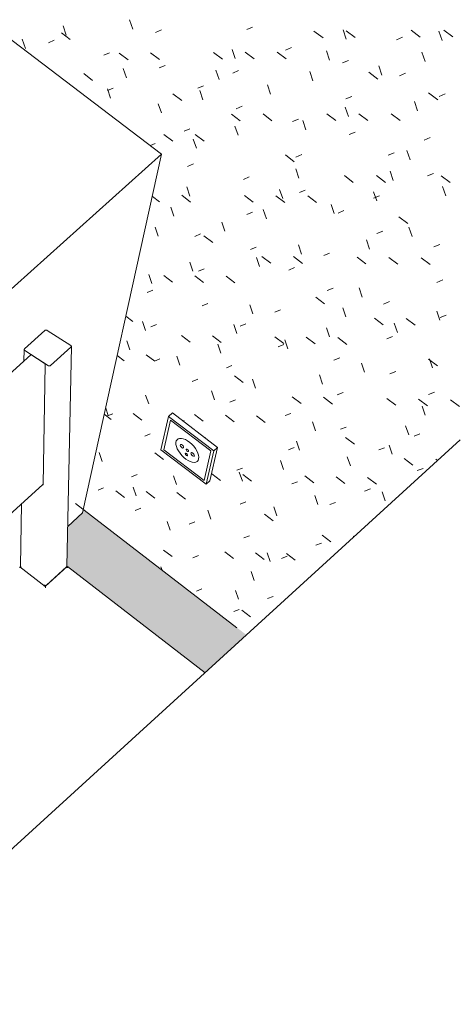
# Model space of a CAD drawing. Header units: centimetres. Extents: x -2274.6 to -2273.04, y 1316.35 to 1317.85.
# Tile 44 of 59: x -2273.7361 to -2273.6663, y 1317.367 to 1317.5257. Entities that reach past the tile are written whole.
import ezdxf

# ---------------------------------------------------------------- set-up
doc = ezdxf.new("R2010")
doc.units = ezdxf.units.CM
for name, color, linetype, lineweight in [('Meble', 7, 'Continuous', 9), ('Osprzęt elektryczny', 7, 'Continuous', 9), ('Stropy', 7, 'Continuous', 9), ('Wyposażenie elektryczne', 7, 'Continuous', 9), ('Wzór powierzchni', 7, 'Continuous', 9), ('Wzór powierzchni-1', 250, 'Continuous', 9), ('Wzór powierzchni-4', 10, 'Continuous', 9), ('Ściany', 7, 'Continuous', 9)]:
    doc.layers.add(name, color=color, linetype=linetype, lineweight=lineweight)
doc.layers.add('Wzór powierzchni-2', color=7, linetype='Continuous', lineweight=9, true_color=0xedebe7)

# ---------------------------------------------------------------- blocks, each defined once
blk = doc.blocks.new('FP_8-Aksono')
at = {"layer": 'Wzór powierzchni-2'}
h = blk.add_hatch(color=256, dxfattribs=at)
h.paths.add_polyline_path([(-2273.61639, 1317.26225), (-2273.61642, 1317.26225), (-2273.61639, 1317.26229)])
h.paths.add_polyline_path([(-2273.66998, 1317.21306), (-2273.67, 1317.21309), (-2273.66998, 1317.21309)])
h.paths.add_polyline_path([(-2273.68543, 1317.18383), (-2273.61341, 1317.25284), (-2273.61655, 1317.25539), (-2273.61604, 1317.2821), (-2273.61611, 1317.28221), (-2273.61954, 1317.2849), (-2273.62809, 1317.27104), (-2273.62997, 1317.26481), (-2273.62994, 1317.26391), (-2273.62996, 1317.26145), (-2273.63032, 1317.23819), (-2273.6337, 1317.23503), (-2273.63381, 1317.23506), (-2273.6339, 1317.23509), (-2273.63785, 1317.23829), (-2273.63767, 1317.25755), (-2273.66229, 1317.23415), (-2273.66233, 1317.23412), (-2273.66241, 1317.23365), (-2273.66238, 1317.23298), (-2273.66237, 1317.23053), (-2273.66241, 1317.20745), (-2273.66584, 1317.20426), (-2273.66585, 1317.20426), (-2273.6661, 1317.20438), (-2273.66998, 1317.20756), (-2273.67009, 1317.23411), (-2273.67021, 1317.2341), (-2273.6719, 1317.23545), (-2273.68054, 1317.22107), (-2273.68219, 1317.21498), (-2273.68215, 1317.20966), (-2273.682, 1317.18868), (-2273.68543, 1317.18548), (-2273.68547, 1317.18548), (-2273.68564, 1317.18554), (-2273.68959, 1317.1888), (-2273.68958, 1317.18987), (-2273.68969, 1317.19613), (-2273.68985, 1317.20781), (-2273.70147, 1317.19673), (-2273.68584, 1317.18416)])
h.paths.add_polyline_path([(-2273.68408, 1317.21793), (-2273.684, 1317.218), (-2273.68408, 1317.21793)])
h.paths.add_polyline_path([(-2273.68392, 1317.21797), (-2273.68381, 1317.21811), (-2273.6839, 1317.218)])
h.paths.add_polyline_path([(-2273.68402, 1317.21793), (-2273.68391, 1317.218), (-2273.68398, 1317.218), (-2273.68402, 1317.21794)])
h.paths.add_polyline_path([(-2273.67934, 1317.2256), (-2273.67899, 1317.22608), (-2273.67933, 1317.22562)])
h.paths.add_polyline_path([(-2273.68977, 1317.22872), (-2273.67779, 1317.24012), (-2273.70636, 1317.26283), (-2273.71068, 1317.24596), (-2273.711, 1317.24565), (-2273.6914, 1317.23002)])
h.paths.add_polyline_path([(-2273.67717, 1317.2292), (-2273.67684, 1317.22964), (-2273.67712, 1317.22928)])
h.paths.add_polyline_path([(-2273.66098, 1317.23858), (-2273.66103, 1317.23871), (-2273.661, 1317.23861), (-2273.66098, 1317.23859)])
h.paths.add_polyline_path([(-2273.71709, 1317.25051), (-2273.71414, 1317.26233), (-2273.7223, 1317.25467), (-2273.71788, 1317.25114)])
h.paths.add_polyline_path([(-2273.58474, 1317.29251), (-2273.58477, 1317.29254), (-2273.58474, 1317.2927)])
h.paths.add_polyline_path([(-2273.60895, 1317.25711), (-2273.58185, 1317.28308), (-2273.58499, 1317.28559), (-2273.58437, 1317.30506), (-2273.60831, 1317.2823), (-2273.60835, 1317.28227), (-2273.60844, 1317.28193), (-2273.60842, 1317.28112), (-2273.60848, 1317.27795), (-2273.60859, 1317.2736), (-2273.60895, 1317.25718)])
h.paths.add_polyline_path([(-2273.63151, 1317.26795), (-2273.63139, 1317.26802), (-2273.63147, 1317.26801), (-2273.63151, 1317.26796)])
h.paths.add_polyline_path([(-2273.63141, 1317.26798), (-2273.63128, 1317.26816), (-2273.6314, 1317.26799)])
h.paths.add_polyline_path([(-2273.63731, 1317.27853), (-2273.62561, 1317.28964), (-2273.6524, 1317.31058), (-2273.657, 1317.29398), (-2273.63887, 1317.27975)])
h.paths.add_polyline_path([(-2273.57741, 1317.28733), (-2273.53604, 1317.32697), (-2273.55287, 1317.33986), (-2273.56817, 1317.32528), (-2273.56968, 1317.32645), (-2273.57452, 1317.31879), (-2273.57656, 1317.31223), (-2273.57656, 1317.31151), (-2273.57667, 1317.30817), (-2273.57685, 1317.30324), (-2273.57741, 1317.2874)])
h.paths.add_polyline_path([(-2273.6632, 1317.29884), (-2273.65902, 1317.31414), (-2273.66979, 1317.30401), (-2273.66463, 1317.29996)])
h.paths.add_polyline_path([(-2273.57788, 1317.31573), (-2273.57776, 1317.31581), (-2273.57784, 1317.31579), (-2273.57787, 1317.31574)])
h.paths.add_polyline_path([(-2273.57778, 1317.31576), (-2273.57765, 1317.31593), (-2273.57776, 1317.31579)])
h.paths.add_polyline_path([(-2273.81059, 1317.32511), (-2273.80157, 1317.33335), (-2273.80171, 1317.33375), (-2273.80181, 1317.33411), (-2273.80183, 1317.33467), (-2273.80171, 1317.33515), (-2273.80067, 1317.33779), (-2273.81644, 1317.35031), (-2273.8243, 1317.33639), (-2273.8245, 1317.33621), (-2273.81822, 1317.33119)])
h.paths.add_polyline_path([(-2273.58369, 1317.3261), (-2273.57721, 1317.33225), (-2273.5925, 1317.34402), (-2273.59258, 1317.34382), (-2273.59584, 1317.34079), (-2273.59602, 1317.34081), (-2273.59607, 1317.34084), (-2273.59997, 1317.34393), (-2273.59992, 1317.34412), (-2273.59855, 1317.34868), (-2273.61158, 1317.35872), (-2273.618, 1317.35269), (-2273.61733, 1317.35213), (-2273.61725, 1317.35185), (-2273.61712, 1317.35189), (-2273.59247, 1317.33287)])
h.paths.add_polyline_path([(-2273.86244, 1317.32611), (-2273.8424, 1317.34422), (-2273.84233, 1317.34423), (-2273.84227, 1317.34423), (-2273.84227, 1317.34427), (-2273.84232, 1317.34526), (-2273.8424, 1317.34815), (-2273.84258, 1317.35418), (-2273.86836, 1317.33087), (-2273.86306, 1317.32661)])
h.paths.add_polyline_path([(-2273.82167, 1317.35443), (-2273.82165, 1317.3543), (-2273.82166, 1317.35438)])
h.paths.add_polyline_path([(-2273.87666, 1317.33754), (-2273.87683, 1317.34164), (-2273.87709, 1317.34791), (-2273.87705, 1317.34791), (-2273.87705, 1317.34817), (-2273.87362, 1317.35126), (-2273.87324, 1317.35126), (-2273.87222, 1317.35059), (-2273.84323, 1317.3767), (-2273.84323, 1317.37861), (-2273.83983, 1317.38167), (-2273.83941, 1317.38165), (-2273.83568, 1317.37912), (-2273.83552, 1317.37611), (-2273.83521, 1317.36358), (-2273.83513, 1317.36087), (-2273.83464, 1317.34426), (-2273.83459, 1317.34426), (-2273.82956, 1317.34024), (-2273.82918, 1317.34096), (-2273.82889, 1317.34143), (-2273.82758, 1317.3438), (-2273.82166, 1317.35458), (-2273.82048, 1317.36092), (-2273.82046, 1317.36092), (-2273.82052, 1317.36242), (-2273.82062, 1317.36731), (-2273.821, 1317.38798), (-2273.8211, 1317.39328), (-2273.82109, 1317.39514), (-2273.82107, 1317.39515), (-2273.82107, 1317.39541), (-2273.81771, 1317.39844), (-2273.81732, 1317.39844), (-2273.8163, 1317.39778), (-2273.79233, 1317.41937), (-2273.82591, 1317.44563), (-2273.82145, 1317.47202), (-2273.82384, 1317.47388), (-2273.9296, 1317.3801), (-2273.87667, 1317.33755)])
h.paths.add_polyline_path([(-2273.83478, 1317.34424), (-2273.83475, 1317.34431), (-2273.83478, 1317.34426)])
h.paths.add_polyline_path([(-2273.62069, 1317.34878), (-2273.62071, 1317.34885), (-2273.6207, 1317.34879)])
h.paths.add_polyline_path([(-2273.81794, 1317.35064), (-2273.81781, 1317.35083), (-2273.8179, 1317.35071)])
h.paths.add_polyline_path([(-2273.81778, 1317.35094), (-2273.8176, 1317.35124), (-2273.81765, 1317.35127), (-2273.81775, 1317.35099)])
h.paths.add_polyline_path([(-2273.81303, 1317.36775), (-2273.78783, 1317.39051), (-2273.78779, 1317.39055), (-2273.78775, 1317.39059), (-2273.78772, 1317.39059), (-2273.78776, 1317.39198), (-2273.78779, 1317.39691), (-2273.7878, 1317.39798), (-2273.78784, 1317.40055), (-2273.8132, 1317.37759), (-2273.81303, 1317.36786)])
h.paths.add_polyline_path([(-2273.75797, 1317.3732), (-2273.74638, 1317.38378), (-2273.76431, 1317.3978), (-2273.7721, 1317.38429), (-2273.75843, 1317.37356)])
h.paths.add_polyline_path([(-2273.77723, 1317.38831), (-2273.77714, 1317.38846), (-2273.77672, 1317.38917), (-2273.77606, 1317.39037), (-2273.76944, 1317.40205), (-2273.76826, 1317.40786), (-2273.77259, 1317.40394), (-2273.78026, 1317.40986), (-2273.78018, 1317.39055), (-2273.78011, 1317.39057), (-2273.77724, 1317.38832)])
h.paths.add_polyline_path([(-2273.78029, 1317.39055), (-2273.78026, 1317.39063), (-2273.78029, 1317.39058)])
h.paths.add_polyline_path([(-2273.76578, 1317.39803), (-2273.76562, 1317.39828), (-2273.76573, 1317.3981)])
h.paths.add_polyline_path([(-2273.7656, 1317.39833), (-2273.76541, 1317.39866), (-2273.76546, 1317.39868), (-2273.76557, 1317.39842)])
h.paths.add_polyline_path([(-2273.70627, 1317.42044), (-2273.69961, 1317.42653), (-2273.72585, 1317.44674), (-2273.72598, 1317.44619), (-2273.72838, 1317.44401), (-2273.72852, 1317.43783), (-2273.72848, 1317.43748), (-2273.72838, 1317.4375), (-2273.7136, 1317.42609)])
h.paths.add_polyline_path([(-2273.72857, 1317.43749), (-2273.72854, 1317.43757), (-2273.72857, 1317.43751)])
blk = doc.blocks.new('FP_23-Aksono')
at = {"layer": 'Wzór powierzchni-4'}
for p, q in [((-2273.72861, 1317.52319), (-2273.72912, 1317.52467)), ((-2273.71789, 1317.52415), (-2273.7184, 1317.52565)), ((-2273.72938, 1317.52354), (-2273.72796, 1317.52247)), ((-2273.71329, 1317.52405), (-2273.71421, 1317.52364)), ((-2273.69861, 1317.52449), (-2273.69955, 1317.52408)), ((-2273.68873, 1317.52386), (-2273.68727, 1317.52276)), ((-2273.68354, 1317.52254), (-2273.68404, 1317.52405)), ((-2273.68354, 1317.5239), (-2273.68208, 1317.5228)), ((-2273.6731, 1317.52398), (-2273.67163, 1317.52287)), ((-2273.66811, 1317.52231), (-2273.66862, 1317.52383)), ((-2273.66784, 1317.52402), (-2273.66637, 1317.52291)), ((-2273.73518, 1317.52106), (-2273.73569, 1317.52253)), ((-2273.73053, 1317.52238), (-2273.73143, 1317.52198)), ((-2273.6745, 1317.52287), (-2273.67546, 1317.52246)), ((-2273.72164, 1317.52035), (-2273.72255, 1317.51995)), ((-2273.72006, 1317.52031), (-2273.71864, 1317.51923)), ((-2273.71503, 1317.52034), (-2273.7136, 1317.51926)), ((-2273.70489, 1317.5204), (-2273.70345, 1317.51932)), ((-2273.70139, 1317.51941), (-2273.70189, 1317.5209)), ((-2273.69978, 1317.52044), (-2273.69834, 1317.51935)), ((-2273.69465, 1317.52047), (-2273.69321, 1317.51938)), ((-2273.69235, 1317.52119), (-2273.69329, 1317.52078)), ((-2273.68622, 1317.51917), (-2273.68672, 1317.52067)), ((-2273.67085, 1317.51892), (-2273.67135, 1317.52044)), ((-2273.7127, 1317.51831), (-2273.71362, 1317.51791)), ((-2273.68319, 1317.51912), (-2273.68414, 1317.51872)), ((-2273.6778, 1317.51676), (-2273.6783, 1317.51827)), ((-2273.72578, 1317.51699), (-2273.72436, 1317.51591)), ((-2273.71891, 1317.51633), (-2273.71942, 1317.51782)), ((-2273.704, 1317.51607), (-2273.7045, 1317.51757)), ((-2273.70087, 1317.51748), (-2273.70181, 1317.51708)), ((-2273.68888, 1317.51581), (-2273.68939, 1317.51731)), ((-2273.67991, 1317.5172), (-2273.67846, 1317.5161)), ((-2273.67397, 1317.51704), (-2273.67493, 1317.51663)), ((-2273.6957, 1317.51368), (-2273.69621, 1317.51517)), ((-2273.72145, 1317.51304), (-2273.72196, 1317.51452)), ((-2273.72103, 1317.51466), (-2273.72194, 1317.51426)), ((-2273.71142, 1317.51376), (-2273.71, 1317.51267)), ((-2273.70651, 1317.51503), (-2273.70743, 1317.51463)), ((-2273.70659, 1317.51276), (-2273.7071, 1317.51425)), ((-2273.67027, 1317.51389), (-2273.66881, 1317.51278)), ((-2273.66762, 1317.51371), (-2273.66859, 1317.5133)), ((-2273.71328, 1317.51066), (-2273.71379, 1317.51214)), ((-2273.68265, 1317.51333), (-2273.6836, 1317.51293)), ((-2273.67205, 1317.51097), (-2273.67255, 1317.51248)), ((-2273.70202, 1317.51048), (-2273.70059, 1317.50939)), ((-2273.7003, 1317.51175), (-2273.70123, 1317.51134)), ((-2273.69692, 1317.51049), (-2273.69549, 1317.5094)), ((-2273.68666, 1317.51051), (-2273.68521, 1317.50941)), ((-2273.68317, 1317.51006), (-2273.68368, 1317.51156)), ((-2273.68149, 1317.51052), (-2273.68004, 1317.50942)), ((-2273.6763, 1317.51052), (-2273.67484, 1317.50943)), ((-2273.69123, 1317.50966), (-2273.69217, 1317.50926)), ((-2273.69001, 1317.50795), (-2273.69052, 1317.50944)), ((-2273.71287, 1317.50718), (-2273.71145, 1317.5061)), ((-2273.70872, 1317.50811), (-2273.70964, 1317.50772)), ((-2273.70783, 1317.50718), (-2273.7064, 1317.5061)), ((-2273.70094, 1317.50706), (-2273.70144, 1317.50854)), ((-2273.68211, 1317.50757), (-2273.68306, 1317.50717)), ((-2273.71429, 1317.50571), (-2273.71503, 1317.50539)), ((-2273.70765, 1317.50498), (-2273.70815, 1317.50645)), ((-2273.67002, 1317.50668), (-2273.67098, 1317.50628)), ((-2273.67582, 1317.50424), (-2273.67677, 1317.50384)), ((-2273.67325, 1317.50308), (-2273.67375, 1317.50458)), ((-2273.70814, 1317.50244), (-2273.70906, 1317.50204)), ((-2273.69332, 1317.50388), (-2273.69189, 1317.50279)), ((-2273.69068, 1317.50393), (-2273.69162, 1317.50354)), ((-2273.69114, 1317.50014), (-2273.69164, 1317.50162)), ((-2273.67595, 1317.49977), (-2273.67645, 1317.50126)), ((-2273.66951, 1317.50091), (-2273.67046, 1317.50051)), ((-2273.69916, 1317.50034), (-2273.70009, 1317.49995)), ((-2273.68383, 1317.50057), (-2273.68239, 1317.49947)), ((-2273.67867, 1317.50055), (-2273.67722, 1317.49946)), ((-2273.66827, 1317.50053), (-2273.66682, 1317.49942)), ((-2273.7087, 1317.49725), (-2273.7092, 1317.49872)), ((-2273.69376, 1317.49686), (-2273.69426, 1317.49834)), ((-2273.69013, 1317.49823), (-2273.69106, 1317.49784)), ((-2273.67863, 1317.49647), (-2273.67913, 1317.49796)), ((-2273.66752, 1317.49731), (-2273.66802, 1317.49881)), ((-2273.71474, 1317.49718), (-2273.71361, 1317.49632)), ((-2273.71001, 1317.49738), (-2273.70859, 1317.4963)), ((-2273.69992, 1317.49734), (-2273.69849, 1317.49625)), ((-2273.69484, 1317.49731), (-2273.6934, 1317.49623)), ((-2273.68973, 1317.49729), (-2273.68829, 1317.4962)), ((-2273.67817, 1317.4973), (-2273.67912, 1317.4969)), ((-2273.71126, 1317.49401), (-2273.71176, 1317.49547)), ((-2273.6986, 1317.49467), (-2273.69952, 1317.49428)), ((-2273.69638, 1317.4936), (-2273.69688, 1317.49508)), ((-2273.68547, 1317.49442), (-2273.68596, 1317.4959)), ((-2273.68389, 1317.49491), (-2273.68483, 1317.49452)), ((-2273.70308, 1317.49158), (-2273.70358, 1317.49305)), ((-2273.67507, 1317.49393), (-2273.67362, 1317.49283)), ((-2273.71381, 1317.49079), (-2273.71431, 1317.49225)), ((-2273.67764, 1317.49159), (-2273.67859, 1317.4912)), ((-2273.67293, 1317.49073), (-2273.67343, 1317.49222)), ((-2273.70698, 1317.49115), (-2273.70789, 1317.49076)), ((-2273.70644, 1317.49086), (-2273.70502, 1317.48978)), ((-2273.67979, 1317.4887), (-2273.68029, 1317.49018)), ((-2273.69803, 1317.48902), (-2273.69896, 1317.48864)), ((-2273.69074, 1317.48791), (-2273.69124, 1317.48939)), ((-2273.66848, 1317.48944), (-2273.66944, 1317.48905)), ((-2273.70822, 1317.48515), (-2273.70872, 1317.48661)), ((-2273.69747, 1317.48591), (-2273.69797, 1317.48738)), ((-2273.69709, 1317.48754), (-2273.69566, 1317.48646)), ((-2273.69201, 1317.4875), (-2273.69058, 1317.48641)), ((-2273.6862, 1317.48805), (-2273.68713, 1317.48767)), ((-2273.68179, 1317.48741), (-2273.68036, 1317.48632)), ((-2273.67665, 1317.48737), (-2273.67521, 1317.48627)), ((-2273.67148, 1317.48732), (-2273.67004, 1317.48623)), ((-2273.7064, 1317.48554), (-2273.70731, 1317.48516)), ((-2273.69185, 1317.48572), (-2273.69278, 1317.48533)), ((-2273.71483, 1317.48317), (-2273.71533, 1317.48463)), ((-2273.71289, 1317.48445), (-2273.71148, 1317.48338)), ((-2273.70789, 1317.4844), (-2273.70648, 1317.48332)), ((-2273.70287, 1317.48435), (-2273.70145, 1317.48327)), ((-2273.66797, 1317.48374), (-2273.66892, 1317.48335)), ((-2273.71468, 1317.48209), (-2273.71559, 1317.48171)), ((-2273.68566, 1317.4824), (-2273.68659, 1317.48202)), ((-2273.68095, 1317.48098), (-2273.68144, 1317.48246)), ((-2273.68844, 1317.48096), (-2273.68701, 1317.47987)), ((-2273.67659, 1317.48024), (-2273.67753, 1317.47986)), ((-2273.70582, 1317.47995), (-2273.70674, 1317.47957)), ((-2273.69855, 1317.47827), (-2273.69905, 1317.47973)), ((-2273.69411, 1317.47894), (-2273.69504, 1317.47856)), ((-2273.68359, 1317.47777), (-2273.68409, 1317.47924)), ((-2273.66844, 1317.47725), (-2273.66893, 1317.47873)), ((-2273.71899, 1317.4779), (-2273.71787, 1317.47704)), ((-2273.71584, 1317.47561), (-2273.71634, 1317.47706)), ((-2273.679, 1317.4776), (-2273.67756, 1317.47651)), ((-2273.67386, 1317.47753), (-2273.67242, 1317.47644)), ((-2273.66746, 1317.47806), (-2273.66842, 1317.47768)), ((-2273.71409, 1317.47653), (-2273.715, 1317.47616)), ((-2273.70113, 1317.47509), (-2273.70162, 1317.47655)), ((-2273.6997, 1317.47665), (-2273.70062, 1317.47628)), ((-2273.68622, 1317.47456), (-2273.68672, 1317.47603)), ((-2273.67529, 1317.47528), (-2273.67579, 1317.47675)), ((-2273.71835, 1317.47246), (-2273.71885, 1317.4739)), ((-2273.71005, 1317.4748), (-2273.70865, 1317.47372)), ((-2273.70506, 1317.47473), (-2273.70365, 1317.47365)), ((-2273.69502, 1317.47458), (-2273.6936, 1317.4735)), ((-2273.69295, 1317.47262), (-2273.69344, 1317.47408)), ((-2273.68996, 1317.47451), (-2273.68854, 1317.47343)), ((-2273.68488, 1317.47444), (-2273.68345, 1317.47335)), ((-2273.67607, 1317.4746), (-2273.67701, 1317.47422)), ((-2273.70369, 1317.47192), (-2273.70419, 1317.47337)), ((-2273.69356, 1317.47335), (-2273.69448, 1317.47298)), ((-2273.72039, 1317.47156), (-2273.71927, 1317.4707)), ((-2273.71573, 1317.47169), (-2273.71433, 1317.47062)), ((-2273.71351, 1317.471), (-2273.71441, 1317.47063)), ((-2273.71029, 1317.47001), (-2273.71079, 1317.47145)), ((-2273.68458, 1317.47117), (-2273.68551, 1317.4708)), ((-2273.6703, 1317.47098), (-2273.66886, 1317.46989)), ((-2273.66963, 1317.46957), (-2273.67013, 1317.47104)), ((-2273.70192, 1317.46996), (-2273.70283, 1317.46959)), ((-2273.6806, 1317.46889), (-2273.68109, 1317.47035)), ((-2273.70744, 1317.46772), (-2273.70835, 1317.46735)), ((-2273.70152, 1317.46827), (-2273.70011, 1317.4672)), ((-2273.69812, 1317.4663), (-2273.69862, 1317.46775)), ((-2273.68735, 1317.46696), (-2273.68784, 1317.46842)), ((-2273.67555, 1317.46898), (-2273.67649, 1317.4686)), ((-2273.71533, 1317.46375), (-2273.71583, 1317.46519)), ((-2273.70474, 1317.4644), (-2273.70524, 1317.46584)), ((-2273.70135, 1317.46443), (-2273.70226, 1317.46406)), ((-2273.69222, 1317.46491), (-2273.6908, 1317.46383)), ((-2273.68717, 1317.46482), (-2273.68575, 1317.46374)), ((-2273.68405, 1317.46559), (-2273.68498, 1317.46522)), ((-2273.677, 1317.46463), (-2273.67557, 1317.46354)), ((-2273.67188, 1317.46454), (-2273.67045, 1317.46344)), ((-2273.66932, 1317.46564), (-2273.67027, 1317.46527)), ((-2273.66674, 1317.46444), (-2273.6653, 1317.46335)), ((-2273.72183, 1317.46188), (-2273.72225, 1317.46309)), ((-2273.67082, 1317.46195), (-2273.67131, 1317.46341)), ((-2273.72247, 1317.46212), (-2273.72135, 1317.46126)), ((-2273.72108, 1317.46218), (-2273.72197, 1317.46182)), ((-2273.71783, 1317.46223), (-2273.71644, 1317.46116)), ((-2273.70795, 1317.46203), (-2273.70655, 1317.46096)), ((-2273.70298, 1317.46193), (-2273.70157, 1317.46086)), ((-2273.69798, 1317.46183), (-2273.69657, 1317.46076)), ((-2273.69246, 1317.46223), (-2273.69338, 1317.46187)), ((-2273.70961, 1317.4611), (-2273.70982, 1317.46102)), ((-2273.68846, 1317.45941), (-2273.68895, 1317.46086)), ((-2273.68352, 1317.46003), (-2273.68445, 1317.45966)), ((-2273.67348, 1317.45879), (-2273.67397, 1317.46024)), ((-2273.71507, 1317.45891), (-2273.71596, 1317.45855)), ((-2273.70626, 1317.45829), (-2273.70628, 1317.45836)), ((-2273.68363, 1317.45835), (-2273.68221, 1317.45727)), ((-2273.67167, 1317.45892), (-2273.67261, 1317.45856)), ((-2273.69192, 1317.45671), (-2273.69284, 1317.45635)), ((-2273.69105, 1317.45629), (-2273.69155, 1317.45773)), ((-2273.67735, 1317.4567), (-2273.67828, 1317.45633)), ((-2273.67613, 1317.45564), (-2273.67662, 1317.45709)), ((-2273.72281, 1317.45448), (-2273.72331, 1317.4559)), ((-2273.71432, 1317.45586), (-2273.71292, 1317.45479)), ((-2273.68287, 1317.45377), (-2273.68336, 1317.45522)), ((-2273.67423, 1317.45495), (-2273.67281, 1317.45386)), ((-2273.66912, 1317.45483), (-2273.66886, 1317.45463)), ((-2273.70023, 1317.45342), (-2273.70114, 1317.45306)), ((-2273.69364, 1317.45318), (-2273.69413, 1317.45462)), ((-2273.67116, 1317.45336), (-2273.6721, 1317.453)), ((-2273.71719, 1317.45237), (-2273.71808, 1317.45202)), ((-2273.71083, 1317.45076), (-2273.71133, 1317.45218)), ((-2273.70515, 1317.4525), (-2273.70375, 1317.45143)), ((-2273.70025, 1317.45133), (-2273.70075, 1317.45277)), ((-2273.70018, 1317.45238), (-2273.69878, 1317.45131)), ((-2273.69018, 1317.45214), (-2273.68877, 1317.45106)), ((-2273.68515, 1317.45202), (-2273.68374, 1317.45094)), ((-2273.68009, 1317.4519), (-2273.67867, 1317.45081)), ((-2273.72259, 1317.45022), (-2273.72347, 1317.44987)), ((-2273.71733, 1317.44894), (-2273.71782, 1317.45036)), ((-2273.69137, 1317.45121), (-2273.69229, 1317.45085)), ((-2273.67965, 1317.45006), (-2273.68058, 1317.4497)), ((-2273.72061, 1317.44975), (-2273.71923, 1317.44869)), ((-2273.71572, 1317.44963), (-2273.71433, 1317.44856)), ((-2273.71081, 1317.4495), (-2273.70941, 1317.44843)), ((-2273.68808, 1317.44756), (-2273.68857, 1317.449)), ((-2273.67728, 1317.44813), (-2273.67777, 1317.44957)), ((-2273.71661, 1317.44695), (-2273.7175, 1317.4466)), ((-2273.69967, 1317.44795), (-2273.70058, 1317.4476)), ((-2273.69472, 1317.44574), (-2273.69521, 1317.44717)), ((-2273.68526, 1317.44789), (-2273.68618, 1317.44753)), ((-2273.70533, 1317.44519), (-2273.70582, 1317.44661)), ((-2273.69667, 1317.446), (-2273.69527, 1317.44492)), ((-2273.71185, 1317.44339), (-2273.71234, 1317.44481)), ((-2273.70789, 1317.44473), (-2273.70879, 1317.44438)), ((-2273.69912, 1317.44251), (-2273.70002, 1317.44215)), ((-2273.68742, 1317.44259), (-2273.68601, 1317.44152)), ((-2273.68239, 1317.44245), (-2273.68228, 1317.44236)), ((-2273.68752, 1317.44133), (-2273.68843, 1317.44098)), ((-2273.71292, 1317.44021), (-2273.71154, 1317.43914)), ((-2273.70732, 1317.43932), (-2273.70822, 1317.43897)), ((-2273.70308, 1317.43992), (-2273.70169, 1317.43885)), ((-2273.69813, 1317.43977), (-2273.69674, 1317.4387)), ((-2273.69579, 1317.43835), (-2273.69628, 1317.43978)), ((-2273.69306, 1317.4392), (-2273.69397, 1317.43885)), ((-2273.69316, 1317.43962), (-2273.69176, 1317.43855)), ((-2273.71316, 1317.43696), (-2273.71335, 1317.43749)), ((-2273.69834, 1317.43531), (-2273.69883, 1317.43673)), ((-2273.70676, 1317.43393), (-2273.70765, 1317.43358)), ((-2273.70088, 1317.43229), (-2273.70136, 1317.4337)), ((-2273.69527, 1317.43272), (-2273.69618, 1317.43237)), ((-2273.70075, 1317.43063), (-2273.70165, 1317.43029)), ((-2273.70031, 1317.43051), (-2273.69892, 1317.42944))]:
    blk.add_line(p, q, dxfattribs=at)

msp = doc.modelspace()

# ---------------------------------------------------------------- linework, layer by layer
at = {"layer": 'Meble'}
for p, q in [((-2273.73531, 1317.47263), (-2273.73203, 1317.47559)), ((-2273.73168, 1317.47561), (-2273.72787, 1317.47316)), ((-2273.7354, 1317.47065), (-2273.73537, 1317.47251)), ((-2273.73147, 1317.46991), (-2273.73529, 1317.47237)), ((-2273.72784, 1317.47289), (-2273.73113, 1317.46993)), ((-2273.72778, 1317.47301), (-2273.72851, 1317.43762)), ((-2273.76329, 1317.44553), (-2273.7343, 1317.47165)), ((-2273.73413, 1317.47162), (-2273.73216, 1317.47035)), ((-2273.73198, 1317.47007), (-2273.73234, 1317.45081)), ((-2273.77577, 1317.35693), (-2273.66521, 1317.45797)), ((-2273.73236, 1317.45075), (-2273.76052, 1317.42527)), ((-2273.73598, 1317.43761), (-2273.7358, 1317.44764)), ((-2273.73609, 1317.43749), (-2273.73197, 1317.43431)), ((-2273.73603, 1317.43736), (-2273.73597, 1317.43764)), ((-2273.73198, 1317.43431), (-2273.72843, 1317.43753)), ((-2273.7318, 1317.43456), (-2273.72857, 1317.43749)), ((-2273.72851, 1317.43759), (-2273.72856, 1317.43736)), ((-2273.72842, 1317.43753), (-2273.70625, 1317.42042))]:
    msp.add_line(p, q, dxfattribs=at)
for points in [[(-2273.73203, 1317.47559, 0), (-2273.73199, 1317.47562, 0), (-2273.73194, 1317.47564, 0), (-2273.73189, 1317.47565, 0), (-2273.73183, 1317.47566, 0), (-2273.73178, 1317.47565, 0), (-2273.73173, 1317.47564, 0), (-2273.73168, 1317.47561, 0)], [(-2273.73529, 1317.47237, 0), (-2273.73532, 1317.4724, 0), (-2273.73535, 1317.47243, 0), (-2273.73537, 1317.47247, 0), (-2273.73537, 1317.47252, 0), (-2273.73536, 1317.47256, 0), (-2273.73534, 1317.4726, 0), (-2273.73531, 1317.47263, 0)], [(-2273.72787, 1317.47316, 0), (-2273.72783, 1317.47313, 0), (-2273.7278, 1317.47309, 0), (-2273.72779, 1317.47305, 0), (-2273.72778, 1317.47301, 0), (-2273.72779, 1317.47297, 0), (-2273.72781, 1317.47293, 0), (-2273.72784, 1317.47289, 0)], [(-2273.7343, 1317.47165, 0), (-2273.7343, 1317.47165, 0), (-2273.73427, 1317.47166, 0), (-2273.73423, 1317.47166, 0), (-2273.73418, 1317.47165, 0), (-2273.73413, 1317.47162, 0)], [(-2273.73216, 1317.47035, 0), (-2273.73211, 1317.47032, 0), (-2273.73207, 1317.47027, 0), (-2273.73203, 1317.47022, 0), (-2273.732, 1317.47017, 0), (-2273.73198, 1317.47012, 0), (-2273.73198, 1317.47007, 0)], [(-2273.73113, 1317.46993, 0), (-2273.73117, 1317.4699, 0), (-2273.73121, 1317.46988, 0), (-2273.73127, 1317.46987, 0), (-2273.73132, 1317.46987, 0), (-2273.73138, 1317.46987, 0), (-2273.73143, 1317.46989, 0), (-2273.73147, 1317.46991, 0)], [(-2273.73234, 1317.45081, 0), (-2273.73234, 1317.45077, 0), (-2273.73236, 1317.45074, 0)], [(-2273.73609, 1317.43749, 0), (-2273.73608, 1317.43747, 0), (-2273.73607, 1317.43743, 0), (-2273.73606, 1317.43738, 0), (-2273.73605, 1317.43731, 0)], [(-2273.73595, 1317.4377, 0), (-2273.73597, 1317.43766, 0), (-2273.73598, 1317.43762, 0), (-2273.73597, 1317.43757, 0), (-2273.73596, 1317.43753, 0), (-2273.73593, 1317.43749, 0), (-2273.73589, 1317.43745, 0)], [(-2273.72857, 1317.43749, 0), (-2273.72854, 1317.43753, 0), (-2273.72852, 1317.43757, 0)], [(-2273.72851, 1317.43759, 0), (-2273.72851, 1317.43761, 0), (-2273.72851, 1317.43766, 0)], [(-2273.72842, 1317.43753, 0), (-2273.72841, 1317.43751, 0), (-2273.7284, 1317.43748, 0), (-2273.72839, 1317.43742, 0), (-2273.72838, 1317.43735, 0)], [(-2273.73214, 1317.43456, 0), (-2273.7321, 1317.43453, 0), (-2273.73205, 1317.43451, 0), (-2273.73199, 1317.4345, 0), (-2273.73194, 1317.4345, 0), (-2273.73189, 1317.43451, 0), (-2273.73184, 1317.43453, 0), (-2273.7318, 1317.43456, 0)], [(-2273.73197, 1317.43431, 0), (-2273.73196, 1317.43429, 0), (-2273.73195, 1317.43425, 0), (-2273.73194, 1317.4342, 0), (-2273.73193, 1317.43413, 0)]]:
    msp.add_polyline3d(points, dxfattribs=at)
at = {"layer": 'Osprzęt elektryczny'}
for p, q in [((-2273.71213, 1317.46175), (-2273.71335, 1317.45637)), ((-2273.71181, 1317.46116), (-2273.71289, 1317.45636)), ((-2273.71151, 1317.46232), (-2273.71213, 1317.46175)), ((-2273.70486, 1317.45618), (-2273.71213, 1317.46175)), ((-2273.70532, 1317.45619), (-2273.71181, 1317.46116)), ((-2273.71151, 1317.46232), (-2273.70424, 1317.45674)), ((-2273.71335, 1317.45637), (-2273.7061, 1317.4508)), ((-2273.71289, 1317.45636), (-2273.70642, 1317.45139)), ((-2273.70424, 1317.45674), (-2273.70547, 1317.45137)), ((-2273.70486, 1317.45618), (-2273.70424, 1317.45674)), ((-2273.70642, 1317.45139), (-2273.70532, 1317.45619)), ((-2273.7061, 1317.4508), (-2273.70486, 1317.45618)), ((-2273.70547, 1317.45137), (-2273.7061, 1317.4508))]:
    msp.add_line(p, q, dxfattribs=at)
for points in [[(-2273.7073, 1317.45488, 0), (-2273.70727, 1317.45516, 0), (-2273.70731, 1317.45548, 0), (-2273.70742, 1317.45583, 0), (-2273.70759, 1317.4562, 0), (-2273.70781, 1317.45656, 0), (-2273.70808, 1317.45692, 0), (-2273.70839, 1317.45725, 0), (-2273.70872, 1317.45755, 0), (-2273.70907, 1317.45781, 0), (-2273.70942, 1317.458, 0), (-2273.70976, 1317.45814, 0), (-2273.71007, 1317.4582, 0), (-2273.71035, 1317.4582, 0), (-2273.71059, 1317.45813, 0), (-2273.71077, 1317.45799, 0), (-2273.71089, 1317.45779, 0), (-2273.71095, 1317.45753, 0), (-2273.71094, 1317.45723, 0), (-2273.71087, 1317.4569, 0), (-2273.71073, 1317.45654, 0), (-2273.71053, 1317.45617, 0), (-2273.71028, 1317.45581, 0), (-2273.70999, 1317.45546, 0), (-2273.70967, 1317.45514, 0), (-2273.70933, 1317.45487, 0), (-2273.70898, 1317.45464, 0), (-2273.70864, 1317.45447, 0), (-2273.70831, 1317.45437, 0), (-2273.70801, 1317.45434, 0), (-2273.70775, 1317.45438, 0), (-2273.70754, 1317.45448, 0), (-2273.70739, 1317.45465, 0), (-2273.7073, 1317.45488, 0)], [(-2273.7097, 1317.45673, 0), (-2273.70975, 1317.45666, 0), (-2273.70986, 1317.45665, 0), (-2273.70999, 1317.45671, 0), (-2273.71011, 1317.45682, 0), (-2273.71021, 1317.45696, 0), (-2273.71025, 1317.45709, 0), (-2273.71023, 1317.45719, 0), (-2273.71015, 1317.45723, 0), (-2273.71003, 1317.4572, 0), (-2273.7099, 1317.45711, 0), (-2273.70978, 1317.45698, 0), (-2273.70971, 1317.45685, 0), (-2273.7097, 1317.45673, 0)], [(-2273.70893, 1317.45614, 0), (-2273.70894, 1317.45623, 0), (-2273.70901, 1317.45634, 0), (-2273.70911, 1317.45643, 0), (-2273.70921, 1317.45647, 0), (-2273.70928, 1317.45645, 0), (-2273.70929, 1317.45637, 0), (-2273.70925, 1317.45626, 0), (-2273.70917, 1317.45616, 0), (-2273.70906, 1317.45609, 0), (-2273.70898, 1317.45609, 0), (-2273.70893, 1317.45614, 0)], [(-2273.70908, 1317.45546, 0), (-2273.7091, 1317.45556, 0), (-2273.70916, 1317.45567, 0), (-2273.70926, 1317.45576, 0), (-2273.70936, 1317.4558, 0), (-2273.70943, 1317.45577, 0), (-2273.70945, 1317.4557, 0), (-2273.70941, 1317.45559, 0), (-2273.70932, 1317.45549, 0), (-2273.70922, 1317.45542, 0), (-2273.70913, 1317.45541, 0), (-2273.70908, 1317.45546, 0)], [(-2273.70798, 1317.4554, 0), (-2273.70799, 1317.45552, 0), (-2273.70806, 1317.45566, 0), (-2273.70817, 1317.45579, 0), (-2273.7083, 1317.45588, 0), (-2273.70842, 1317.4559, 0), (-2273.7085, 1317.45586, 0), (-2273.70853, 1317.45577, 0), (-2273.70848, 1317.45564, 0), (-2273.70839, 1317.4555, 0), (-2273.70826, 1317.45539, 0), (-2273.70813, 1317.45533, 0), (-2273.70803, 1317.45533, 0), (-2273.70798, 1317.4554, 0)]]:
    msp.add_polyline3d(points, dxfattribs=at)
at = {"layer": 'Stropy'}
msp.add_line((-2273.70112, 1317.42769), (-2273.7271, 1317.44769), dxfattribs=at)
at = {"layer": 'Wyposażenie elektryczne'}
for p, q in [((-2273.71324, 1317.50403), (-2273.76817, 1317.5458)), ((-2273.76114, 1317.46099), (-2273.71324, 1317.50403)), ((-2273.72598, 1317.44619), (-2273.71324, 1317.50403)), ((-2273.72598, 1317.44619), (-2273.72837, 1317.44402))]:
    msp.add_line(p, q, dxfattribs=at)
at = {"layer": 'Ściany'}
msp.add_line((-2273.70112, 1317.42769), (-2273.7271, 1317.44769), dxfattribs=at)

# ---------------------------------------------------------------- block references
at = {"layer": 'Wzór powierzchni'}
msp.add_blockref('FP_23-Aksono', (0, 0), dxfattribs=at)
at = {"layer": 'Wzór powierzchni-1'}
msp.add_blockref('FP_8-Aksono', (0, 0), dxfattribs=at)

doc.saveas('drawing.dxf')
